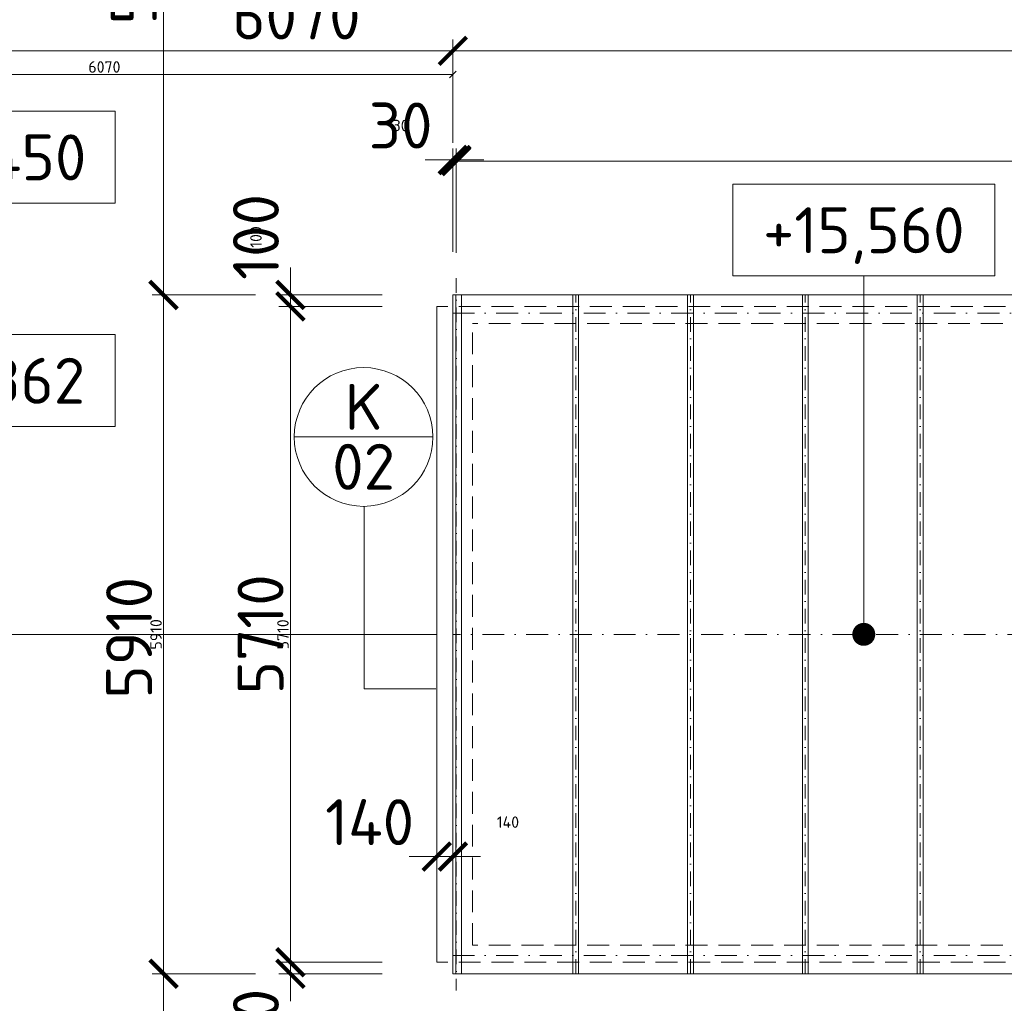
# Model space of a CAD drawing. Header units: millimetres. Extents: x -1695604 to 5289369, y -1488057 to 2187451.
# Tile 110 of 256: x 8157 to 16733, y 183088 to 191652. Entities that reach past the tile are written whole.
import ezdxf
from ezdxf.enums import TextEntityAlignment as Align

# ---------------------------------------------------------------- set-up
doc = ezdxf.new("R2010")
doc.units = ezdxf.units.MM
for name, pattern in [('CENTERX2', [101.6, 63.5, -12.7, 12.7, -12.7]), ('DASHDOT', [25.4, 12.7, -6.35, 0, -6.35]), ('ČÁRKOVANÁ', [19.05, 12.7, -6.35])]:
    doc.linetypes.add(name, pattern=pattern)
doc.layers.get('Defpoints').update_dxf_attribs({"color": 8})
for name, color, linetype, lineweight in [('A99_N_kce-pohl', 1, 'Continuous', 9), ('A99_N_koty-200', 5, 'Continuous', 5), ('A99_N_koty-200 @ 200', 5, 'Continuous', 5), ('A99_N_koty-200 @ 50 (2)', 5, 'Continuous', 5), ('A99_N_koty-vysk', 160, 'Continuous', 5), ('A99_N_znaceni 200', 5, 'Continuous', 5), ('A99_S_osy', 1, 'CENTERX2', 5)]:
    doc.layers.add(name, color=color, linetype=linetype, lineweight=lineweight)
doc.styles.add('A99_kota', font='isocpeur.ttf', dxfattribs={"height": 2})
doc.styles.add('A99_popis', font='isocpeur.ttf')
doc.dimstyles.new('A99_kota_200 new', dxfattribs={"dimscale": 200, "dimtxt": 2, "dimasz": 1.2, "dimexe": 0.5, "dimexo": 1.5, "dimgap": 0.3, "dimtad": 1, "dimdec": 0, "dimzin": 3, "dimdsep": 46, "dimtxsty": 'A99_kota', "dimblk": 'ARCHTICK', "dimcen": 2.5, "dimazin": 2, "dimtfac": 0.75, "dimtdec": 0, "dimtmove": 2, "dimatfit": 0, "dimfxl": 0, "dimtolj": 1, "dimtzin": 0, "dimlwd": 5, "dimlwe": 5, "dimarcsym": 0})

# ---------------------------------------------------------------- blocks, each defined once
blk = doc.blocks.new('_ArchTick')
at = {"color": 0, "linetype": 'ByBlock', "const_width": 0.15}
blk.add_lwpolyline([(-0.5, -0.5), (0.5, 0.5)], dxfattribs=at)
blk = doc.blocks.new('*D4319')
at = {"layer": 'A99_N_koty-200', "color": 0, "linetype": 'Continuous', "lineweight": 5, "transparency": 16777216}
for p, q in [((5860, 191380), (5860, 191480)), ((11930, 190580), (11930, 191480)), ((5860, 191380), (11930, 191380))]:
    blk.add_line(p, q, dxfattribs=at)
at = {"layer": 'Defpoints', "color": 0, "linetype": 'Continuous', "lineweight": 18, "transparency": 16777216}
for p in [(11930, 191380), (5860, 191175), (11930, 189255)]:
    blk.add_point(p, dxfattribs=at)
at = {"layer": 'A99_N_koty-200', "color": 0, "linetype": 'Continuous', "lineweight": 5, "transparency": 16777216, "xscale": 240, "yscale": 240, "zscale": 240, "rotation": 180}
blk.add_blockref('_ArchTick', (5860, 191380), dxfattribs=at)
at = {"layer": 'A99_N_koty-200', "color": 0, "linetype": 'Continuous', "lineweight": 5, "transparency": 16777216, "xscale": 240, "yscale": 240, "zscale": 240}
blk.add_blockref('_ArchTick', (11930, 191380), dxfattribs=at)
at = {"layer": 'A99_N_koty-200', "color": 0, "linetype": 'Continuous', "transparency": 16777216, "insert": (10567.5, 191680), "char_height": 400, "attachment_point": 5, "style": 'A99_kota'}
blk.add_mtext('\\A1;6070', dxfattribs=at)
blk = doc.blocks.new('*D4320')
at = {"layer": 'A99_N_koty-200', "color": 0, "linetype": 'Continuous', "lineweight": 5, "transparency": 16777216}
for p, q in [((5860, 191175), (5860, 191200)), ((5860, 191175), (11930, 191175)), ((11930, 190975), (11930, 191200))]:
    blk.add_line(p, q, dxfattribs=at)
at = {"layer": 'Defpoints', "color": 0, "linetype": 'Continuous', "lineweight": 18, "transparency": 16777216}
for p in [(5860, 191175), (11930, 191175), (11930, 189255)]:
    blk.add_point(p, dxfattribs=at)
at = {"layer": 'A99_N_koty-200', "color": 0, "linetype": 'Continuous', "lineweight": 5, "transparency": 16777216, "xscale": 60, "yscale": 60, "zscale": 60, "rotation": 180}
blk.add_blockref('_ArchTick', (5860, 191175), dxfattribs=at)
at = {"layer": 'A99_N_koty-200', "color": 0, "linetype": 'Continuous', "lineweight": 5, "transparency": 16777216, "xscale": 60, "yscale": 60, "zscale": 60}
blk.add_blockref('_ArchTick', (11930, 191175), dxfattribs=at)
at = {"layer": 'A99_N_koty-200', "color": 0, "linetype": 'Continuous', "transparency": 16777216, "insert": (8895, 191240), "char_height": 100, "attachment_point": 5, "style": 'A99_kota'}
blk.add_mtext('\\A1;6070', dxfattribs=at)
blk = doc.blocks.new('*D4322')
at = {"layer": 'A99_N_koty-200', "color": 0, "linetype": 'Continuous', "lineweight": 5, "transparency": 16777216}
for p, q in [((11930, 190580), (11930, 191480)), ((144620, 190580), (144620, 191480)), ((11930, 191380), (144620, 191380))]:
    blk.add_line(p, q, dxfattribs=at)
at = {"layer": 'Defpoints', "color": 0, "linetype": 'Continuous', "lineweight": 18, "transparency": 16777216}
for p in [(144620, 191380), (11930, 189255), (144620, 189255)]:
    blk.add_point(p, dxfattribs=at)
at = {"layer": 'A99_N_koty-200', "color": 0, "linetype": 'Continuous', "lineweight": 5, "transparency": 16777216, "xscale": 240, "yscale": 240, "zscale": 240, "rotation": 180}
blk.add_blockref('_ArchTick', (11930, 191380), dxfattribs=at)
at = {"layer": 'A99_N_koty-200', "color": 0, "linetype": 'Continuous', "lineweight": 5, "transparency": 16777216, "xscale": 240, "yscale": 240, "zscale": 240}
blk.add_blockref('_ArchTick', (144620, 191380), dxfattribs=at)
at = {"layer": 'A99_N_koty-200', "color": 0, "linetype": 'Continuous', "transparency": 16777216, "insert": (77075, 191680), "char_height": 400, "attachment_point": 5, "style": 'A99_kota'}
blk.add_mtext('\\A1;132690', dxfattribs=at)
blk = doc.blocks.new('*D4323')
at = {"layer": 'A99_N_koty-200', "color": 0, "linetype": 'Continuous', "lineweight": 5, "transparency": 16777216}
for p, q in [((11930, 191180), (11930, 191405)), ((11930, 191380), (144620, 191380)), ((144620, 191180), (144620, 191405))]:
    blk.add_line(p, q, dxfattribs=at)
at = {"layer": 'Defpoints', "color": 0, "linetype": 'Continuous', "lineweight": 18, "transparency": 16777216}
for p in [(144620, 191380), (11930, 189255), (144620, 189255)]:
    blk.add_point(p, dxfattribs=at)
at = {"layer": 'A99_N_koty-200', "color": 0, "linetype": 'Continuous', "lineweight": 5, "transparency": 16777216, "xscale": 60, "yscale": 60, "zscale": 60, "rotation": 180}
blk.add_blockref('_ArchTick', (11930, 191380), dxfattribs=at)
at = {"layer": 'A99_N_koty-200', "color": 0, "linetype": 'Continuous', "lineweight": 5, "transparency": 16777216, "xscale": 60, "yscale": 60, "zscale": 60}
blk.add_blockref('_ArchTick', (144620, 191380), dxfattribs=at)
at = {"layer": 'A99_N_koty-200', "color": 0, "linetype": 'Continuous', "transparency": 16777216, "insert": (78275, 191445), "char_height": 100, "attachment_point": 5, "style": 'A99_kota'}
blk.add_mtext('\\A1;132690', dxfattribs=at)
blk = doc.blocks.new('*D4340')
at = {"layer": 'A99_N_koty-200', "color": 0, "linetype": 'Continuous', "lineweight": 5, "transparency": 16777216}
for p, q in [((11930, 189630), (11930, 190530)), ((11960, 189630), (11960, 190530)), ((11930, 190430), (11690, 190430)), ((11960, 190430), (11930, 190430)), ((11960, 190430), (12200, 190430))]:
    blk.add_line(p, q, dxfattribs=at)
at = {"layer": 'Defpoints', "color": 0, "linetype": 'Continuous', "lineweight": 18, "transparency": 16777216}
for p in [(11930, 190430), (11930, 189255), (11960, 189255)]:
    blk.add_point(p, dxfattribs=at)
at = {"layer": 'A99_N_koty-200', "color": 0, "linetype": 'Continuous', "lineweight": 5, "transparency": 16777216, "xscale": 240, "yscale": 240, "zscale": 240}
blk.add_blockref('_ArchTick', (11930, 190430), dxfattribs=at)
at = {"layer": 'A99_N_koty-200', "color": 0, "linetype": 'Continuous', "lineweight": 5, "transparency": 16777216, "xscale": 240, "yscale": 240, "zscale": 240, "rotation": 180}
blk.add_blockref('_ArchTick', (11960, 190430), dxfattribs=at)
at = {"layer": 'A99_N_koty-200', "color": 0, "linetype": 'Continuous', "transparency": 16777216, "insert": (11475, 190730), "char_height": 400, "attachment_point": 5, "style": 'A99_kota'}
blk.add_mtext('\\A1;30', dxfattribs=at)
blk = doc.blocks.new('*D4341')
at = {"layer": 'A99_N_koty-200', "color": 0, "linetype": 'Continuous', "lineweight": 5, "transparency": 16777216}
for p, q in [((11930, 190430), (11870, 190430)), ((11930, 190230), (11930, 190455)), ((11960, 190430), (11930, 190430)), ((11960, 190230), (11960, 190455)), ((11960, 190430), (12020, 190430))]:
    blk.add_line(p, q, dxfattribs=at)
at = {"layer": 'Defpoints', "color": 0, "linetype": 'Continuous', "lineweight": 18, "transparency": 16777216}
for p in [(11930, 190430), (11930, 189255), (11960, 189255)]:
    blk.add_point(p, dxfattribs=at)
at = {"layer": 'A99_N_koty-200', "color": 0, "linetype": 'Continuous', "lineweight": 5, "transparency": 16777216, "xscale": 60, "yscale": 60, "zscale": 60}
blk.add_blockref('_ArchTick', (11930, 190430), dxfattribs=at)
at = {"layer": 'A99_N_koty-200', "color": 0, "linetype": 'Continuous', "lineweight": 5, "transparency": 16777216, "xscale": 60, "yscale": 60, "zscale": 60, "rotation": 180}
blk.add_blockref('_ArchTick', (11960, 190430), dxfattribs=at)
at = {"layer": 'A99_N_koty-200', "color": 0, "linetype": 'Continuous', "transparency": 16777216, "insert": (11475, 190730), "char_height": 100, "attachment_point": 5, "style": 'A99_kota'}
blk.add_mtext('\\A1;30', dxfattribs=at)
blk = doc.blocks.new('*D4349')
at = {"layer": 'A99_N_koty-200', "color": 0, "linetype": 'Continuous', "lineweight": 5, "transparency": 16777216}
for p, q in [((10210, 189255), (9310, 189255)), ((9410, 183345), (9410, 189255)), ((10210, 183345), (9310, 183345))]:
    blk.add_line(p, q, dxfattribs=at)
at = {"layer": 'Defpoints', "color": 0, "linetype": 'Continuous', "lineweight": 18, "transparency": 16777216}
for p in [(9410, 189255), (11930, 189255), (11930, 183345)]:
    blk.add_point(p, dxfattribs=at)
at = {"layer": 'A99_N_koty-200', "color": 0, "linetype": 'Continuous', "lineweight": 5, "transparency": 16777216, "xscale": 240, "yscale": 240, "zscale": 240}
for p, rotation in [((9410, 189255), 90), ((9410, 183345), 270)]:
    blk.add_blockref('_ArchTick', p, dxfattribs=dict(at, rotation=rotation))
at = {"layer": 'A99_N_koty-200', "color": 0, "linetype": 'Continuous', "transparency": 16777216, "insert": (9110, 186270), "char_height": 400, "attachment_point": 5, "rotation": 90, "style": 'A99_kota'}
blk.add_mtext('\\A1;5910', dxfattribs=at)
blk = doc.blocks.new('*D4350')
at = {"layer": 'A99_N_koty-200', "color": 0, "linetype": 'Continuous', "lineweight": 5, "transparency": 16777216}
for p, q in [((9610, 189255), (9385, 189255)), ((9410, 183345), (9410, 189255)), ((9610, 183345), (9385, 183345))]:
    blk.add_line(p, q, dxfattribs=at)
at = {"layer": 'Defpoints', "color": 0, "linetype": 'Continuous', "lineweight": 18, "transparency": 16777216}
for p in [(9410, 189255), (11930, 189255), (11930, 183345)]:
    blk.add_point(p, dxfattribs=at)
at = {"layer": 'A99_N_koty-200', "color": 0, "linetype": 'Continuous', "lineweight": 5, "transparency": 16777216, "xscale": 60, "yscale": 60, "zscale": 60}
for p, rotation in [((9410, 189255), 90), ((9410, 183345), 270)]:
    blk.add_blockref('_ArchTick', p, dxfattribs=dict(at, rotation=rotation))
at = {"layer": 'A99_N_koty-200', "color": 0, "linetype": 'Continuous', "transparency": 16777216, "insert": (9345, 186300), "char_height": 100, "attachment_point": 5, "rotation": 90, "style": 'A99_kota'}
blk.add_mtext('\\A1;5910', dxfattribs=at)
blk = doc.blocks.new('*U50')
at = {"color": 0, "linetype": 'ByBlock'}
blk.add_line((0, -2), (-5, -2), dxfattribs=at)
blk.add_lwpolyline([(0, -4), (11.4, -4), (11.4, 0), (0, 0)], close=True, dxfattribs=at)
at = {"color": 0, "linetype": 'ByBlock', "ltscale": 200, "const_width": 0.5}
blk.add_lwpolyline([(-5.25, -2, -1), (-4.75, -2, -1)], format="xyb", close=True, dxfattribs=at)
at = {"color": 0, "linetype": 'ByBlock'}
blk.add_circle((-5, -2), 0.5, dxfattribs=at)
at = {"color": 0, "linetype": 'ByBlock', "style": 'A99_kota'}
for tag, p in [('VYSKA', (5.7, -2.241)), ('VYSKA_POPIS1', (5.7, -6.041)), ('VYSKA_POPIS2', (5.9, -9.541)), ('VYSKA_POPIS3', (5.9, -13.041))]:
    blk.add_attdef(tag, text='', height=2, dxfattribs=at).set_placement(p, align=Align.MIDDLE)
blk = doc.blocks.new('*U51')
at = {"color": 0, "linetype": 'ByBlock'}
blk.add_line((5.7, -4), (5.7, -13.05), dxfattribs=at)
blk.add_lwpolyline([(0, -4), (11.4, -4), (11.4, 0), (0, 0)], close=True, dxfattribs=at)
at = {"color": 0, "linetype": 'ByBlock', "ltscale": 200, "const_width": 0.5}
blk.add_lwpolyline([(5.7, -13.3, -1), (5.7, -12.8, -1)], format="xyb", close=True, dxfattribs=at)
at = {"color": 0, "linetype": 'ByBlock', "style": 'A99_kota'}
for tag, p in [('VYSKA', (5.7, -2.241)), ('VYSKA_POPIS1', (5.7, -6.041)), ('VYSKA_POPIS2', (5.9, -9.541)), ('VYSKA_POPIS3', (5.9, -13.041))]:
    blk.add_attdef(tag, text='', height=2, dxfattribs=at).set_placement(p, align=Align.MIDDLE)
blk = doc.blocks.new('*U52')
at = {"color": 0, "linetype": 'ByBlock'}
blk.add_line((5.7, -4), (5.7, -19.6), dxfattribs=at)
blk.add_lwpolyline([(0, -4), (11.4, -4), (11.4, 0), (0, 0)], close=True, dxfattribs=at)
at = {"color": 0, "linetype": 'ByBlock', "ltscale": 200, "const_width": 0.5}
blk.add_lwpolyline([(5.7, -19.85, -1), (5.7, -19.35, -1)], format="xyb", close=True, dxfattribs=at)
at = {"color": 0, "linetype": 'ByBlock', "style": 'A99_kota'}
for tag, p in [('VYSKA', (5.7, -2.241)), ('VYSKA_POPIS1', (5.7, -6.041)), ('VYSKA_POPIS2', (5.9, -9.541)), ('VYSKA_POPIS3', (5.9, -13.041))]:
    blk.add_attdef(tag, text='', height=2, dxfattribs=at).set_placement(p, align=Align.MIDDLE)
blk = doc.blocks.new('*D4454')
at = {"layer": 'A99_N_koty-200', "color": 0, "linetype": 'Continuous', "lineweight": 5, "transparency": 16777216}
for p, q in [((11315, 189155), (10415, 189155)), ((10515, 189155), (10515, 183445)), ((11315, 183445), (10415, 183445))]:
    blk.add_line(p, q, dxfattribs=at)
at = {"layer": 'Defpoints', "color": 0, "linetype": 'Continuous', "lineweight": 18, "transparency": 16777216}
for p in [(11790, 189155), (10515, 183445), (11930, 183445)]:
    blk.add_point(p, dxfattribs=at)
at = {"layer": 'A99_N_koty-200', "color": 0, "linetype": 'Continuous', "lineweight": 5, "transparency": 16777216, "xscale": 240, "yscale": 240, "zscale": 240}
for p, rotation in [((10515, 189155), 90), ((10515, 183445), 270)]:
    blk.add_blockref('_ArchTick', p, dxfattribs=dict(at, rotation=rotation))
at = {"layer": 'A99_N_koty-200', "color": 0, "linetype": 'Continuous', "transparency": 16777216, "insert": (10255, 186300), "char_height": 400, "attachment_point": 5, "rotation": 90, "style": 'A99_kota'}
blk.add_mtext('\\A1;5710', dxfattribs=at)
blk = doc.blocks.new('*D4455')
at = {"layer": 'A99_N_koty-200', "color": 0, "linetype": 'Continuous', "lineweight": 5, "transparency": 16777216}
for p, q in [((10715, 189155), (10490, 189155)), ((10515, 189155), (10515, 183445)), ((10715, 183445), (10490, 183445))]:
    blk.add_line(p, q, dxfattribs=at)
at = {"layer": 'Defpoints', "color": 0, "linetype": 'Continuous', "lineweight": 18, "transparency": 16777216}
for p in [(11790, 189155), (10515, 183445), (11930, 183445)]:
    blk.add_point(p, dxfattribs=at)
at = {"layer": 'A99_N_koty-200', "color": 0, "linetype": 'Continuous', "lineweight": 5, "transparency": 16777216, "xscale": 60, "yscale": 60, "zscale": 60}
for p, rotation in [((10515, 189155), 90), ((10515, 183445), 270)]:
    blk.add_blockref('_ArchTick', p, dxfattribs=dict(at, rotation=rotation))
at = {"layer": 'A99_N_koty-200', "color": 0, "linetype": 'Continuous', "transparency": 16777216, "insert": (10450, 186300), "char_height": 100, "attachment_point": 5, "rotation": 90, "style": 'A99_kota'}
blk.add_mtext('\\A1;5710', dxfattribs=at)
blk = doc.blocks.new('*D4457')
at = {"layer": 'A99_N_koty-200', "color": 0, "linetype": 'Continuous', "lineweight": 5, "transparency": 16777216}
for p, q in [((10515, 183445), (10515, 183685)), ((11315, 183445), (10415, 183445)), ((10515, 183445), (10515, 183345)), ((11315, 183345), (10415, 183345)), ((10515, 183345), (10515, 183105))]:
    blk.add_line(p, q, dxfattribs=at)
at = {"layer": 'Defpoints', "color": 0, "linetype": 'Continuous', "lineweight": 18, "transparency": 16777216}
for p in [(11930, 183445), (10515, 183345), (11930, 183345)]:
    blk.add_point(p, dxfattribs=at)
at = {"layer": 'A99_N_koty-200', "color": 0, "linetype": 'Continuous', "lineweight": 5, "transparency": 16777216, "xscale": 240, "yscale": 240, "zscale": 240}
for p, rotation in [((10515, 183445), 270), ((10515, 183345), 90)]:
    blk.add_blockref('_ArchTick', p, dxfattribs=dict(at, rotation=rotation))
at = {"layer": 'A99_N_koty-200', "color": 0, "linetype": 'Continuous', "transparency": 16777216, "insert": (10215, 182840), "char_height": 400, "attachment_point": 5, "rotation": 90, "style": 'A99_kota'}
blk.add_mtext('\\A1;100', dxfattribs=at)
blk = doc.blocks.new('*D4458')
at = {"layer": 'A99_N_koty-200', "color": 0, "linetype": 'Continuous', "lineweight": 5, "transparency": 16777216}
for p, q in [((10715, 183445), (10490, 183445)), ((10515, 183445), (10515, 183505)), ((10515, 183445), (10515, 183345)), ((10715, 183345), (10490, 183345)), ((10515, 183345), (10515, 183285))]:
    blk.add_line(p, q, dxfattribs=at)
at = {"layer": 'Defpoints', "color": 0, "linetype": 'Continuous', "lineweight": 18, "transparency": 16777216}
for p in [(11930, 183445), (10515, 183345), (11930, 183345)]:
    blk.add_point(p, dxfattribs=at)
at = {"layer": 'A99_N_koty-200', "color": 0, "linetype": 'Continuous', "lineweight": 5, "transparency": 16777216, "xscale": 60, "yscale": 60, "zscale": 60}
for p, rotation in [((10515, 183445), 270), ((10515, 183345), 90)]:
    blk.add_blockref('_ArchTick', p, dxfattribs=dict(at, rotation=rotation))
at = {"layer": 'A99_N_koty-200', "color": 0, "linetype": 'Continuous', "transparency": 16777216, "insert": (10215, 182840), "char_height": 100, "attachment_point": 5, "rotation": 90, "style": 'A99_kota'}
blk.add_mtext('\\A1;100', dxfattribs=at)
blk = doc.blocks.new('*D4460')
at = {"layer": 'A99_N_koty-200', "color": 0, "linetype": 'Continuous', "lineweight": 5, "transparency": 16777216}
for p, q in [((10515, 189255), (10515, 189495)), ((11315, 189255), (10415, 189255)), ((10515, 189155), (10515, 189255)), ((11315, 189155), (10415, 189155)), ((10515, 189155), (10515, 188915))]:
    blk.add_line(p, q, dxfattribs=at)
at = {"layer": 'Defpoints', "color": 0, "linetype": 'Continuous', "lineweight": 18, "transparency": 16777216}
for p in [(10515, 189255), (11930, 189255), (11790, 189155)]:
    blk.add_point(p, dxfattribs=at)
at = {"layer": 'A99_N_koty-200', "color": 0, "linetype": 'Continuous', "lineweight": 5, "transparency": 16777216, "xscale": 240, "yscale": 240, "zscale": 240}
for p, rotation in [((10515, 189255), 270), ((10515, 189155), 90)]:
    blk.add_blockref('_ArchTick', p, dxfattribs=dict(at, rotation=rotation))
at = {"layer": 'A99_N_koty-200', "color": 0, "linetype": 'Continuous', "transparency": 16777216, "insert": (10215, 189760), "char_height": 400, "attachment_point": 5, "rotation": 90, "style": 'A99_kota'}
blk.add_mtext('\\A1;100', dxfattribs=at)
blk = doc.blocks.new('*D4461')
at = {"layer": 'A99_N_koty-200', "color": 0, "linetype": 'Continuous', "lineweight": 5, "transparency": 16777216}
for p, q in [((10515, 189255), (10515, 189315)), ((10715, 189255), (10490, 189255)), ((10515, 189155), (10515, 189255)), ((10715, 189155), (10490, 189155)), ((10515, 189155), (10515, 189095))]:
    blk.add_line(p, q, dxfattribs=at)
at = {"layer": 'Defpoints', "color": 0, "linetype": 'Continuous', "lineweight": 18, "transparency": 16777216}
for p in [(10515, 189255), (11930, 189255), (11790, 189155)]:
    blk.add_point(p, dxfattribs=at)
at = {"layer": 'A99_N_koty-200', "color": 0, "linetype": 'Continuous', "lineweight": 5, "transparency": 16777216, "xscale": 60, "yscale": 60, "zscale": 60}
for p, rotation in [((10515, 189255), 270), ((10515, 189155), 90)]:
    blk.add_blockref('_ArchTick', p, dxfattribs=dict(at, rotation=rotation))
at = {"layer": 'A99_N_koty-200', "color": 0, "linetype": 'Continuous', "transparency": 16777216, "insert": (10215, 189760), "char_height": 100, "attachment_point": 5, "rotation": 90, "style": 'A99_kota'}
blk.add_mtext('\\A1;100', dxfattribs=at)
blk = doc.blocks.new('*D4481')
at = {"layer": 'A99_N_koty-200', "color": 0, "linetype": 'Continuous', "lineweight": 5, "transparency": 16777216}
for p, q in [((11790, 184365), (11790, 184465)), ((11930, 184365), (11930, 184465)), ((11790, 184365), (11550, 184365)), ((11790, 184365), (11930, 184365)), ((11930, 184365), (12170, 184365))]:
    blk.add_line(p, q, dxfattribs=at)
at = {"layer": 'Defpoints', "color": 0, "linetype": 'Continuous', "lineweight": 18, "transparency": 16777216}
for p in [(11790, 184365), (11930, 184365), (11930, 184365)]:
    blk.add_point(p, dxfattribs=at)
at = {"layer": 'A99_N_koty-200', "color": 0, "linetype": 'Continuous', "lineweight": 5, "transparency": 16777216, "xscale": 240, "yscale": 240, "zscale": 240}
blk.add_blockref('_ArchTick', (11790, 184365), dxfattribs=at)
at = {"layer": 'A99_N_koty-200', "color": 0, "linetype": 'Continuous', "lineweight": 5, "transparency": 16777216, "xscale": 240, "yscale": 240, "zscale": 240, "rotation": 180}
blk.add_blockref('_ArchTick', (11930, 184365), dxfattribs=at)
at = {"layer": 'A99_N_koty-200', "color": 0, "linetype": 'Continuous', "transparency": 16777216, "insert": (11205, 184665), "char_height": 400, "attachment_point": 5, "style": 'A99_kota'}
blk.add_mtext('\\A1;140', dxfattribs=at)
blk = doc.blocks.new('*D4482')
at = {"layer": 'A99_N_koty-200', "color": 0, "linetype": 'Continuous', "lineweight": 5, "transparency": 16777216}
for p, q in [((11790, 184365), (11790, 184390)), ((11930, 184365), (11930, 184390)), ((11790, 184365), (11730, 184365)), ((11790, 184365), (11930, 184365)), ((11930, 184365), (11990, 184365))]:
    blk.add_line(p, q, dxfattribs=at)
at = {"layer": 'Defpoints', "color": 0, "linetype": 'Continuous', "lineweight": 18, "transparency": 16777216}
for p in [(11790, 184365), (11930, 184365), (11930, 184365)]:
    blk.add_point(p, dxfattribs=at)
at = {"layer": 'A99_N_koty-200', "color": 0, "linetype": 'Continuous', "lineweight": 5, "transparency": 16777216, "xscale": 60, "yscale": 60, "zscale": 60}
blk.add_blockref('_ArchTick', (11790, 184365), dxfattribs=at)
at = {"layer": 'A99_N_koty-200', "color": 0, "linetype": 'Continuous', "lineweight": 5, "transparency": 16777216, "xscale": 60, "yscale": 60, "zscale": 60, "rotation": 180}
blk.add_blockref('_ArchTick', (11930, 184365), dxfattribs=at)
at = {"layer": 'A99_N_koty-200', "color": 0, "linetype": 'Continuous', "transparency": 16777216, "insert": (12410, 184665), "char_height": 100, "attachment_point": 5, "style": 'A99_kota'}
blk.add_mtext('\\A1;140', dxfattribs=at)
blk = doc.blocks.new('*D5652')
at = {"layer": 'A99_N_koty-200', "color": 0, "linetype": 'Continuous', "lineweight": 5, "transparency": 16777216}
for p, q in [((9410, 195135), (9510, 195135)), ((9410, 195135), (9410, 189255)), ((9410, 189255), (9510, 189255))]:
    blk.add_line(p, q, dxfattribs=at)
at = {"layer": 'Defpoints', "color": 0, "linetype": 'Continuous', "lineweight": 18, "transparency": 16777216}
for p in [(9410, 195135), (9410, 189255), (9410, 189255)]:
    blk.add_point(p, dxfattribs=at)
at = {"layer": 'A99_N_koty-200', "color": 0, "linetype": 'Continuous', "lineweight": 5, "transparency": 16777216, "xscale": 240, "yscale": 240, "zscale": 240}
for p, rotation in [((9410, 195135), 90), ((9410, 189255), 270)]:
    blk.add_blockref('_ArchTick', p, dxfattribs=dict(at, rotation=rotation))
at = {"layer": 'A99_N_koty-200', "color": 0, "linetype": 'Continuous', "transparency": 16777216, "insert": (9150, 192195), "char_height": 400, "attachment_point": 5, "rotation": 90, "style": 'A99_kota'}
blk.add_mtext('\\A1;5880', dxfattribs=at)
blk = doc.blocks.new('*D5653')
at = {"layer": 'A99_N_koty-200', "color": 0, "linetype": 'Continuous', "lineweight": 5, "transparency": 16777216}
for p, q in [((9410, 195135), (9435, 195135)), ((9410, 195135), (9410, 189255)), ((9410, 189255), (9435, 189255))]:
    blk.add_line(p, q, dxfattribs=at)
at = {"layer": 'Defpoints', "color": 0, "linetype": 'Continuous', "lineweight": 18, "transparency": 16777216}
for p in [(9410, 195135), (9410, 189255), (9410, 189255)]:
    blk.add_point(p, dxfattribs=at)
at = {"layer": 'A99_N_koty-200', "color": 0, "linetype": 'Continuous', "lineweight": 5, "transparency": 16777216, "xscale": 60, "yscale": 60, "zscale": 60}
for p, rotation in [((9410, 195135), 90), ((9410, 189255), 270)]:
    blk.add_blockref('_ArchTick', p, dxfattribs=dict(at, rotation=rotation))
at = {"layer": 'A99_N_koty-200', "color": 0, "linetype": 'Continuous', "transparency": 16777216, "insert": (9345, 192195), "char_height": 100, "attachment_point": 5, "rotation": 90, "style": 'A99_kota'}
blk.add_mtext('\\A1;5880', dxfattribs=at)
blk = doc.blocks.new('*D5655')
at = {"layer": 'A99_N_koty-200', "color": 0, "linetype": 'Continuous', "lineweight": 5, "transparency": 16777216}
for p, q in [((10210, 183345), (9310, 183345)), ((9410, 183345), (9410, 177465)), ((10210, 177465), (9310, 177465))]:
    blk.add_line(p, q, dxfattribs=at)
at = {"layer": 'Defpoints', "color": 0, "linetype": 'Continuous', "lineweight": 18, "transparency": 16777216}
for p in [(11930, 183345), (9410, 177465), (11930, 177465)]:
    blk.add_point(p, dxfattribs=at)
at = {"layer": 'A99_N_koty-200', "color": 0, "linetype": 'Continuous', "lineweight": 5, "transparency": 16777216, "xscale": 240, "yscale": 240, "zscale": 240}
for p, rotation in [((9410, 183345), 90), ((9410, 177465), 270)]:
    blk.add_blockref('_ArchTick', p, dxfattribs=dict(at, rotation=rotation))
at = {"layer": 'A99_N_koty-200', "color": 0, "linetype": 'Continuous', "transparency": 16777216, "insert": (9150, 180405), "char_height": 400, "attachment_point": 5, "rotation": 90, "style": 'A99_kota'}
blk.add_mtext('\\A1;5880', dxfattribs=at)
blk = doc.blocks.new('*D5656')
at = {"layer": 'A99_N_koty-200', "color": 0, "linetype": 'Continuous', "lineweight": 5, "transparency": 16777216}
for p, q in [((9610, 183345), (9385, 183345)), ((9410, 183345), (9410, 177465)), ((9610, 177465), (9385, 177465))]:
    blk.add_line(p, q, dxfattribs=at)
at = {"layer": 'Defpoints', "color": 0, "linetype": 'Continuous', "lineweight": 18, "transparency": 16777216}
for p in [(11930, 183345), (9410, 177465), (11930, 177465)]:
    blk.add_point(p, dxfattribs=at)
at = {"layer": 'A99_N_koty-200', "color": 0, "linetype": 'Continuous', "lineweight": 5, "transparency": 16777216, "xscale": 60, "yscale": 60, "zscale": 60}
for p, rotation in [((9410, 183345), 90), ((9410, 177465), 270)]:
    blk.add_blockref('_ArchTick', p, dxfattribs=dict(at, rotation=rotation))
at = {"layer": 'A99_N_koty-200', "color": 0, "linetype": 'Continuous', "transparency": 16777216, "insert": (9345, 180405), "char_height": 100, "attachment_point": 5, "rotation": 90, "style": 'A99_kota'}
blk.add_mtext('\\A1;5880', dxfattribs=at)
blk = doc.blocks.new('*D5724')
at = {"layer": 'A99_N_koty-200', "color": 0, "linetype": 'Continuous', "lineweight": 5, "transparency": 16777216}
for p, q in [((11960, 189620.5), (11960, 190520.5)), ((78000, 189620.5), (78000, 190520.5)), ((11960, 190420.5), (78000, 190420.5))]:
    blk.add_line(p, q, dxfattribs=at)
at = {"layer": 'Defpoints', "color": 0, "linetype": 'Continuous', "lineweight": 18, "transparency": 16777216}
for p in [(78000, 190420.5), (11960, 189245.5), (78000, 189245.5)]:
    blk.add_point(p, dxfattribs=at)
at = {"layer": 'A99_N_koty-200', "color": 0, "linetype": 'Continuous', "lineweight": 5, "transparency": 16777216, "xscale": 240, "yscale": 240, "zscale": 240, "rotation": 180}
blk.add_blockref('_ArchTick', (11960, 190420.5), dxfattribs=at)
at = {"layer": 'A99_N_koty-200', "color": 0, "linetype": 'Continuous', "lineweight": 5, "transparency": 16777216, "xscale": 240, "yscale": 240, "zscale": 240}
blk.add_blockref('_ArchTick', (78000, 190420.5), dxfattribs=at)
at = {"layer": 'A99_N_koty-200', "color": 0, "linetype": 'Continuous', "transparency": 16777216, "insert": (44980, 190680.5), "char_height": 400, "attachment_point": 5, "style": 'A99_kota'}
blk.add_mtext('\\A1;66040', dxfattribs=at)
blk = doc.blocks.new('*D5725')
at = {"layer": 'A99_N_koty-200', "color": 0, "linetype": 'Continuous', "lineweight": 5, "transparency": 16777216}
for p, q in [((11960, 190220.5), (11960, 190445.5)), ((11960, 190420.5), (78000, 190420.5)), ((78000, 190220.5), (78000, 190445.5))]:
    blk.add_line(p, q, dxfattribs=at)
at = {"layer": 'Defpoints', "color": 0, "linetype": 'Continuous', "lineweight": 18, "transparency": 16777216}
for p in [(78000, 190420.5), (11960, 189245.5), (78000, 189245.5)]:
    blk.add_point(p, dxfattribs=at)
at = {"layer": 'A99_N_koty-200', "color": 0, "linetype": 'Continuous', "lineweight": 5, "transparency": 16777216, "xscale": 60, "yscale": 60, "zscale": 60, "rotation": 180}
blk.add_blockref('_ArchTick', (11960, 190420.5), dxfattribs=at)
at = {"layer": 'A99_N_koty-200', "color": 0, "linetype": 'Continuous', "lineweight": 5, "transparency": 16777216, "xscale": 60, "yscale": 60, "zscale": 60}
blk.add_blockref('_ArchTick', (78000, 190420.5), dxfattribs=at)
at = {"layer": 'A99_N_koty-200', "color": 0, "linetype": 'Continuous', "transparency": 16777216, "insert": (44980, 190485.5), "char_height": 100, "attachment_point": 5, "style": 'A99_kota'}
blk.add_mtext('\\A1;66040', dxfattribs=at)
blk = doc.blocks.new('*U20')
at = {"color": 0, "linetype": 'ByBlock'}
blk.add_line((-3.02, 0), (3.02, 0), dxfattribs=at)
blk.add_circle((0, 0), 3.02, dxfattribs=at)
at = {"color": 0, "linetype": 'ByBlock', "style": 'A99_popis'}
for tag, p in [('KATEGORIE', (0, 1.31)), ('PRVEK', (0, -1.298))]:
    blk.add_attdef(tag, text='', height=2, dxfattribs=at).set_placement(p, align=Align.MIDDLE_CENTER)
blk = doc.blocks.new('*U5893')
at = {"layer": 'A99_N_koty-200 @ 200', "linetype": 'Continuous'}
dim = blk.add_linear_dim(base=(11930, 191380), p1=(5860, 191175), p2=(11930, 189255), dimstyle='A99_kota_200 new', override={"dimscale": 200, "dimtix": 1, "dimtofl": 1, "dimtmove": 2, "dimatfit": 0}, dxfattribs=at)
dim.commit()
dim.dimension.update_dxf_attribs({"geometry": '*D4319', "text_midpoint": (10567.5, 191680), "dimtype": 128})
at = {"layer": 'A99_N_koty-200 @ 50 (2)', "linetype": 'Continuous'}
dim = blk.add_linear_dim(base=(11930, 191175), p1=(5860, 191175), p2=(11930, 189255), dimstyle='A99_kota_200 new', override={"dimscale": 50, "dimtix": 1, "dimtofl": 1, "dimtmove": 2, "dimatfit": 0}, dxfattribs=at)
dim.commit()
dim.dimension.update_dxf_attribs({"geometry": '*D4320', "text_midpoint": (8895, 191240)})
blk = doc.blocks.new('*U5894')
at = {"layer": 'A99_N_koty-200 @ 200', "linetype": 'Continuous'}
dim = blk.add_linear_dim(base=(144620, 191380), p1=(11930, 189255), p2=(144620, 189255), dimstyle='A99_kota_200 new', override={"dimscale": 200, "dimtix": 1, "dimtofl": 1, "dimtmove": 2, "dimatfit": 0}, dxfattribs=at)
dim.commit()
dim.dimension.update_dxf_attribs({"geometry": '*D4322', "text_midpoint": (77075, 191680), "dimtype": 128})
at = {"layer": 'A99_N_koty-200 @ 50 (2)', "linetype": 'Continuous'}
dim = blk.add_linear_dim(base=(144620, 191380), p1=(11930, 189255), p2=(144620, 189255), dimstyle='A99_kota_200 new', override={"dimscale": 50, "dimtix": 1, "dimtofl": 1, "dimtmove": 2, "dimatfit": 0}, dxfattribs=at)
dim.commit()
dim.dimension.update_dxf_attribs({"geometry": '*D4323', "text_midpoint": (78275, 191445)})
blk = doc.blocks.new('*U5902')
at = {"layer": 'A99_N_koty-200 @ 200', "linetype": 'Continuous'}
dim = blk.add_linear_dim(base=(11930, 190430), p1=(11960, 189255), p2=(11930, 189255), dimstyle='A99_kota_200 new', override={"dimscale": 200, "dimtix": 1, "dimtofl": 1, "dimtmove": 2, "dimatfit": 0}, dxfattribs=at)
dim.commit()
dim.dimension.update_dxf_attribs({"geometry": '*D4340', "text_midpoint": (11475, 190730), "dimtype": 128})
at = {"layer": 'A99_N_koty-200 @ 50 (2)', "linetype": 'Continuous'}
dim = blk.add_linear_dim(base=(11930, 190430), p1=(11960, 189255), p2=(11930, 189255), dimstyle='A99_kota_200 new', override={"dimscale": 50, "dimtix": 1, "dimtofl": 1, "dimtmove": 2, "dimatfit": 0}, dxfattribs=at)
dim.commit()
dim.dimension.update_dxf_attribs({"geometry": '*D4341', "text_midpoint": (11475, 190730), "dimtype": 128})
blk = doc.blocks.new('*U5905')
at = {"layer": 'A99_N_koty-200 @ 200', "linetype": 'Continuous'}
dim = blk.add_linear_dim(base=(9410, 189255), p1=(11930, 183345), p2=(11930, 189255), angle=90, dimstyle='A99_kota_200 new', override={"dimscale": 200, "dimtix": 1, "dimtofl": 1, "dimtmove": 2, "dimatfit": 0}, dxfattribs=at)
dim.commit()
dim.dimension.update_dxf_attribs({"geometry": '*D4349', "text_midpoint": (9110, 186270), "dimtype": 128})
at = {"layer": 'A99_N_koty-200 @ 50 (2)', "linetype": 'Continuous'}
dim = blk.add_linear_dim(base=(9410, 189255), p1=(11930, 183345), p2=(11930, 189255), angle=90, dimstyle='A99_kota_200 new', override={"dimscale": 50, "dimtix": 1, "dimtofl": 1, "dimtmove": 2, "dimatfit": 0}, dxfattribs=at)
dim.commit()
dim.dimension.update_dxf_attribs({"geometry": '*D4350', "text_midpoint": (9345, 186300)})
blk = doc.blocks.new('*U5940')
at = {"layer": 'A99_N_koty-200 @ 200', "linetype": 'Continuous'}
dim = blk.add_linear_dim(base=(10515, 183445), p1=(11790, 189155), p2=(11930, 183445), angle=90, dimstyle='A99_kota_200 new', override={"dimscale": 200, "dimtix": 1, "dimtofl": 1, "dimtmove": 2, "dimatfit": 0}, dxfattribs=at)
dim.commit()
dim.dimension.update_dxf_attribs({"geometry": '*D4454', "text_midpoint": (10255, 186300)})
at = {"layer": 'A99_N_koty-200 @ 50 (2)', "linetype": 'Continuous'}
dim = blk.add_linear_dim(base=(10515, 183445), p1=(11790, 189155), p2=(11930, 183445), angle=90, dimstyle='A99_kota_200 new', override={"dimscale": 50, "dimtix": 1, "dimtofl": 1, "dimtmove": 2, "dimatfit": 0}, dxfattribs=at)
dim.commit()
dim.dimension.update_dxf_attribs({"geometry": '*D4455', "text_midpoint": (10450, 186300)})
blk = doc.blocks.new('*U5941')
at = {"layer": 'A99_N_koty-200 @ 200', "linetype": 'Continuous'}
dim = blk.add_linear_dim(base=(10515, 183345), p1=(11930, 183445), p2=(11930, 183345), angle=90, dimstyle='A99_kota_200 new', override={"dimscale": 200, "dimtix": 1, "dimtofl": 1, "dimtmove": 2, "dimatfit": 0}, dxfattribs=at)
dim.commit()
dim.dimension.update_dxf_attribs({"geometry": '*D4457', "text_midpoint": (10215, 182840), "dimtype": 128})
at = {"layer": 'A99_N_koty-200 @ 50 (2)', "linetype": 'Continuous'}
dim = blk.add_linear_dim(base=(10515, 183345), p1=(11930, 183445), p2=(11930, 183345), angle=90, dimstyle='A99_kota_200 new', override={"dimscale": 50, "dimtix": 1, "dimtofl": 1, "dimtmove": 2, "dimatfit": 0}, dxfattribs=at)
dim.commit()
dim.dimension.update_dxf_attribs({"geometry": '*D4458', "text_midpoint": (10215, 182840), "dimtype": 128})
blk = doc.blocks.new('*U5942')
at = {"layer": 'A99_N_koty-200 @ 200', "linetype": 'Continuous'}
dim = blk.add_linear_dim(base=(10515, 189255), p1=(11790, 189155), p2=(11930, 189255), angle=270, dimstyle='A99_kota_200 new', override={"dimscale": 200, "dimtix": 1, "dimtofl": 1, "dimtmove": 2, "dimatfit": 0}, dxfattribs=at)
dim.commit()
dim.dimension.update_dxf_attribs({"geometry": '*D4460', "text_midpoint": (10215, 189760), "dimtype": 128})
at = {"layer": 'A99_N_koty-200 @ 50 (2)', "linetype": 'Continuous'}
dim = blk.add_linear_dim(base=(10515, 189255), p1=(11790, 189155), p2=(11930, 189255), angle=270, dimstyle='A99_kota_200 new', override={"dimscale": 50, "dimtix": 1, "dimtofl": 1, "dimtmove": 2, "dimatfit": 0}, dxfattribs=at)
dim.commit()
dim.dimension.update_dxf_attribs({"geometry": '*D4461', "text_midpoint": (10215, 189760), "dimtype": 128})
blk = doc.blocks.new('*U5949')
at = {"layer": 'A99_N_koty-200 @ 200', "linetype": 'Continuous'}
dim = blk.add_linear_dim(base=(11930, 184365), p1=(11790, 184365), p2=(11930, 184365), dimstyle='A99_kota_200 new', override={"dimscale": 200, "dimtix": 1, "dimtofl": 1, "dimtmove": 2, "dimatfit": 0}, dxfattribs=at)
dim.commit()
dim.dimension.update_dxf_attribs({"geometry": '*D4481', "text_midpoint": (11205, 184665), "dimtype": 128})
at = {"layer": 'A99_N_koty-200 @ 50 (2)', "linetype": 'Continuous'}
dim = blk.add_linear_dim(base=(11930, 184365), p1=(11790, 184365), p2=(11930, 184365), dimstyle='A99_kota_200 new', override={"dimscale": 50, "dimtix": 1, "dimtofl": 1, "dimtmove": 2, "dimatfit": 0}, dxfattribs=at)
dim.commit()
dim.dimension.update_dxf_attribs({"geometry": '*D4482', "text_midpoint": (12410, 184665), "dimtype": 128})
blk = doc.blocks.new('*U6315')
at = {"layer": 'A99_N_koty-200 @ 200', "linetype": 'Continuous'}
dim = blk.add_linear_dim(base=(9410, 189255), p1=(9410, 195135), p2=(9410, 189255), angle=90, dimstyle='A99_kota_200 new', override={"dimscale": 200, "dimtix": 1, "dimtofl": 1, "dimtmove": 2, "dimatfit": 0}, dxfattribs=at)
dim.commit()
dim.dimension.update_dxf_attribs({"geometry": '*D5652', "text_midpoint": (9150, 192195)})
at = {"layer": 'A99_N_koty-200 @ 50 (2)', "linetype": 'Continuous'}
dim = blk.add_linear_dim(base=(9410, 189255), p1=(9410, 195135), p2=(9410, 189255), angle=90, dimstyle='A99_kota_200 new', override={"dimscale": 50, "dimtix": 1, "dimtofl": 1, "dimtmove": 2, "dimatfit": 0}, dxfattribs=at)
dim.commit()
dim.dimension.update_dxf_attribs({"geometry": '*D5653', "text_midpoint": (9345, 192195)})
blk = doc.blocks.new('*U6316')
at = {"layer": 'A99_N_koty-200 @ 200', "linetype": 'Continuous'}
dim = blk.add_linear_dim(base=(9410, 177465), p1=(11930, 183345), p2=(11930, 177465), angle=90, dimstyle='A99_kota_200 new', override={"dimscale": 200, "dimtix": 1, "dimtofl": 1, "dimtmove": 2, "dimatfit": 0}, dxfattribs=at)
dim.commit()
dim.dimension.update_dxf_attribs({"geometry": '*D5655', "text_midpoint": (9150, 180405)})
at = {"layer": 'A99_N_koty-200 @ 50 (2)', "linetype": 'Continuous'}
dim = blk.add_linear_dim(base=(9410, 177465), p1=(11930, 183345), p2=(11930, 177465), angle=90, dimstyle='A99_kota_200 new', override={"dimscale": 50, "dimtix": 1, "dimtofl": 1, "dimtmove": 2, "dimatfit": 0}, dxfattribs=at)
dim.commit()
dim.dimension.update_dxf_attribs({"geometry": '*D5656', "text_midpoint": (9345, 180405)})
blk = doc.blocks.new('*U6358')
at = {"layer": 'A99_N_koty-200 @ 200', "linetype": 'Continuous'}
dim = blk.add_linear_dim(base=(78000, 190420.5), p1=(11960, 189245.5), p2=(78000, 189245.5), dimstyle='A99_kota_200 new', override={"dimscale": 200, "dimtix": 1, "dimtofl": 1, "dimtmove": 2, "dimatfit": 0}, dxfattribs=at)
dim.commit()
dim.dimension.update_dxf_attribs({"geometry": '*D5724', "text_midpoint": (44980, 190680.5)})
at = {"layer": 'A99_N_koty-200 @ 50 (2)', "linetype": 'Continuous'}
dim = blk.add_linear_dim(base=(78000, 190420.5), p1=(11960, 189245.5), p2=(78000, 189245.5), dimstyle='A99_kota_200 new', override={"dimscale": 50, "dimtix": 1, "dimtofl": 1, "dimtmove": 2, "dimatfit": 0}, dxfattribs=at)
dim.commit()
dim.dimension.update_dxf_attribs({"geometry": '*D5725', "text_midpoint": (44980, 190485.5)})

msp = doc.modelspace()

# ---------------------------------------------------------------- linework, layer by layer
at = {"layer": 'A99_N_kce-pohl', "linetype": 'Continuous', "lineweight": 9}
for p, q in [((12005, 183345), (12005, 189255)), ((12975, 183345), (12975, 189255)), ((13025, 183345), (13025, 189255)), ((13975, 183345), (13975, 189255)), ((14025, 183345), (14025, 189255)), ((14975, 183345), (14975, 189255)), ((15025, 183345), (15025, 189255)), ((15975, 183345), (15975, 189255)), ((16025, 183345), (16025, 189255))]:
    msp.add_line(p, q, dxfattribs=at)
msp.add_lwpolyline([(11930, 189255), (144620, 189255), (144620, 183345), (11930, 183345)], close=True, dxfattribs=at)
for points in [[(11955, 183345), (11955, 189255)], [(11790, 183445), (11790, 189155)], [(12975, 186675), (12975, 186495)], [(13025, 186675), (13025, 186495)], [(13975, 186675), (13975, 186495)], [(14025, 186675), (14025, 186495)], [(15975, 186675), (15975, 186495)], [(16025, 186675), (16025, 186495)], [(11790, 186300), (5860, 186300)]]:
    msp.add_lwpolyline(points, dxfattribs=at)
at = {"layer": 'A99_N_kce-pohl', "linetype": 'ČÁRKOVANÁ', "lineweight": 9, "ltscale": 15}
for points in [[(144760, 189155), (11790, 189155)], [(144450, 189005.3), (12100, 189005.3)], [(12100, 183594.7), (12100, 189005.3)], [(144450, 183594.7), (12100, 183594.7)], [(144760, 183445), (11790, 183445)]]:
    msp.add_lwpolyline(points, dxfattribs=at)
at = {"layer": 'A99_N_kce-pohl', "linetype": 'ČÁRKOVANÁ', "lineweight": 9, "ltscale": 3}
for points in [[(14975, 186675), (14975, 186495)], [(15025, 186675), (15025, 186495)]]:
    msp.add_lwpolyline(points, dxfattribs=at)
at = {"layer": 'A99_N_znaceni 200', "lineweight": 5}
for points in [[(11157.5, 187414.6), (11157.5, 185826.2)], [(11782.5, 185826.2), (11157.5, 185826.2)]]:
    msp.add_lwpolyline(points, dxfattribs=at)
at = {"layer": 'A99_S_osy', "linetype": 'DASHDOT', "lineweight": 5, "ltscale": 10}
for p, q in [((11960, 189400), (11960, 183200)), ((13000, 183345), (13000, 189255)), ((14000, 183345), (14000, 189255)), ((15000, 183345), (15000, 189255)), ((16000, 183345), (16000, 189255))]:
    msp.add_line(p, q, dxfattribs=at)
at = {"layer": 'A99_S_osy', "linetype": 'DASHDOT', "lineweight": 5, "ltscale": 15}
for points in [[(144740, 189095), (11865, 189095)], [(144620, 186300), (11930, 186300)], [(144740, 183505), (11865, 183505)]]:
    msp.add_lwpolyline(points, dxfattribs=at)

# ---------------------------------------------------------------- block references
at = {"layer": 'A99_N_koty-200', "color": 3, "linetype": 'Continuous', "lineweight": 18}
for name in ['*U6315', '*U5893', '*U5894', '*U5902', '*U6358', '*U5942', '*U5905', '*U5940', '*U5949', '*U5941', '*U6316']:
    msp.add_blockref(name, (0, 0), dxfattribs=at)
at = {"layer": 'A99_N_koty-vysk', "xscale": 200, "yscale": 200, "zscale": 200}
for name, p, values in [('*U50', (6710, 190855), {'VYSKA': '+14,450'}), ('*U52', (14369.3, 190220), {'VYSKA': '+15,560'}), ('*U51', (6710, 188910), {'VYSKA': '+14,362'})]:
    msp.add_blockref(name, p, dxfattribs=at).add_auto_attribs(values)
at = {"layer": 'A99_N_znaceni 200', "xscale": 200, "yscale": 200, "zscale": 200}
msp.add_blockref('*U20', (11152.5, 188018.5), dxfattribs=at).add_auto_attribs({'KATEGORIE': 'K', 'PRVEK': '02'})

doc.saveas('drawing.dxf')
